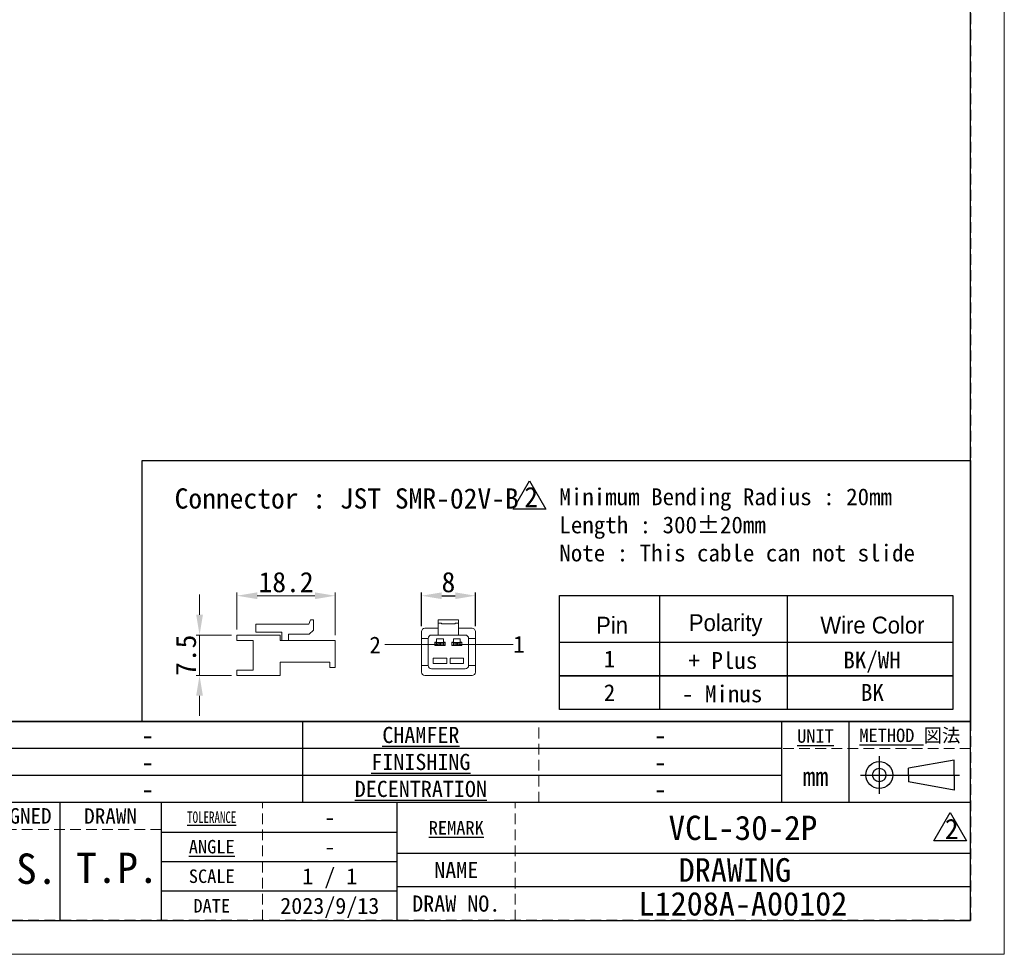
# Model space of a CAD drawing. Header units: millimetres. Extents: x -201 to 202, y 143 to 428.
# Tile 2 of 7: x 56 to 202, y 143 to 281. Entities that reach past the tile are written whole.
import ezdxf
from ezdxf.enums import TextEntityAlignment as Align

# ---------------------------------------------------------------- set-up
doc = ezdxf.new("R2010")
doc.units = ezdxf.units.MM
doc.header["$LTSCALE"] = 0.25
doc.linetypes.add('HIDDEN', pattern=[9.525, 6.35, -3.175])
doc.layers.add('CABLE 3P', color=7, linetype='Continuous', lineweight=20)
doc.layers.add('TXT1', color=5, linetype='Continuous', lineweight=20)
doc.layers.add('EMPTY LINE', color=252, linetype='Continuous', lineweight=0, plot=False)
doc.layers.add('FORM', color=7, linetype='Continuous')
doc.styles.add('(TNK)aSS', font='txt', dxfattribs={"width": 0.75, "oblique": 15, "height": 3.5})
doc.styles.get("Standard").update_dxf_attribs({"font": 'arial.ttf'})
doc.styles.add('takachi1', font='msgothic.ttc', dxfattribs={"height": 2.5})
doc.styles.add('VS Standard', font='msgothic.ttc', dxfattribs={"height": 3})
doc.styles.add('VS Standard(小)', font='msgothic.ttc', dxfattribs={"height": 2.4})
doc.dimstyles.new('TMIZO', dxfattribs={"dimscale": 0, "dimtxt": 3.5, "dimasz": 3, "dimexe": 0.5, "dimexo": 0.8, "dimgap": 0.5, "dimtad": 3, "dimtoh": 1, "dimdec": 1, "dimrnd": 0.005, "dimdsep": 46, "dimtxsty": '(TNK)aSS', "dimcen": 0, "dimclrd": 5, "dimclre": 5, "dimclrt": 5, "dimaunit": 1, "dimadec": 0, "dimazin": 2, "dimtfac": 1, "dimtdec": 1, "dimtmove": 0, "dimatfit": 3, "dimfxl": 1, "dimtzin": 0, "dimlwd": -1, "dimlwe": -1, "dimarcsym": 0})
doc.dimstyles.new('VS Standard x1', dxfattribs={"dimtxt": 3, "dimasz": 3, "dimexe": 0.5, "dimexo": 0.8, "dimgap": 0.5, "dimtad": 3, "dimrnd": 0.0001, "dimzin": 9, "dimdsep": 46, "dimtxsty": 'VS Standard', "dimcen": 0, "dimaunit": 1, "dimadec": 0, "dimazin": 2, "dimtfac": 1, "dimtmove": 0, "dimatfit": 2, "dimfxl": 1, "dimtolj": 1, "dimtzin": 0, "dimarcsym": 0})

# ---------------------------------------------------------------- blocks, each defined once
blk = doc.blocks.new('表題欄金物用_ver2.0.0')
at = {"layer": 'FORM', "color": 0}
for p, q in [((-11, 40.5), (-191, 40.5)), ((-110, 28.49), (-110, 40.5)), ((-39, 28.49), (-39, 40.49)), ((-29, 28.49), (-29, 40.49)), ((-11, 28.5), (-11, 40.5)), ((-39, 36.5), (-191, 36.5)), ((-24.54, 35.38), (-24.54, 29.78)), ((-13.42, 34.8), (-20.21, 33.59)), ((-20.21, 32.58), (-20.21, 33.59)), ((-13.42, 32.58), (-13.42, 34.8)), ((-39, 32.5), (-191, 32.5)), ((-27.34, 32.58), (-12.62, 32.58)), ((-20.21, 32.58), (-20.21, 31.57)), ((-13.42, 32.58), (-13.42, 30.35)), ((-13.42, 30.35), (-20.21, 31.57)), ((-11, 28.5), (-191, 28.5)), ((-146, 28.5), (-146, 11)), ((-131, 28.5), (-131, 11)), ((-96, 11), (-96, 28.5)), ((-11, 11), (-11, 28.5)), ((-131, 24.12), (-96, 24.12)), ((-96, 21), (-11, 21)), ((-131, 19.75), (-96, 19.75)), ((-96, 15.38), (-131, 15.38)), ((-11, 16), (-96, 16)), ((-191, 11), (-11, 11))]:
    blk.add_line(p, q, dxfattribs=at)
at = {"layer": 'FORM', "color": 0, "linetype": 'HIDDEN', "lineweight": 9}
for p, q in [((-75, 28.49), (-75, 40.49)), ((-11, 36.5), (-39, 36.5)), ((-116, 11), (-116, 28.5)), ((-78.5, 11), (-78.5, 28.5)), ((-131, 24.5), (-191, 24.5))]:
    blk.add_line(p, q, dxfattribs=at)
at = {"layer": 'FORM', "color": 0}
for radius in [2, 1]:
    blk.add_circle((-24.54, 32.58), radius, dxfattribs=at)
at = {"layer": 'FORM', "color": 0, "attachment_point": 5}
for s, insert, char_height, width, style in [('{\\LCHAMFER}   ', (-92.5, 38.5), 2.4, 35, 'VS Standard(小)'), ('{\\LMETHOD} 図法', (-20, 38.35), 2, 20, 'VS Standard'), ('{\\LUNIT}', (-34, 38.35), 2, 20, 'VS Standard'), ('{\\LFINISHING}', (-92.5, 34.5), 2.4, 35, 'VS Standard(小)'), ('mm', (-34, 32.35), 2.8, 20, 'VS Standard'), ('{\\LDECENTRATION} ', (-92.5, 30.5), 2.4, 35, 'VS Standard(小)'), ('{\\fＭＳ ゴシック|b0|i0|c128|p49;DESIGNED}', (-153.5, 26.5), 2.3, 15, 'VS Standard'), ('{\\fＭＳ ゴシック|b0|i0|c128|p49;DRAWN}', (-138.5, 26.5), 2.3, 15, 'VS Standard'), ('{\\W0.7;\\LTOLERANCE\\l }', (-123.5, 26.31), 1.7, 20, 'VS Standard(小)'), ('{\\LANGLE}', (-123.5, 21.94), 2, 14.9784, 'VS Standard(小)'), ('{\\fＭＳ ゴシック|b0|i0|c128|p49;NAME}', (-87.25, 18.5), 2.4, 15, 'VS Standard(小)'), ('SCALE', (-123.5, 17.56), 2, 15, 'VS Standard(小)'), ('{\\fＭＳ ゴシック|b0|i0|c128|p49;DRAW NO.}', (-87.25, 13.5), 2.4, 15, 'VS Standard(小)'), ('{\\fＭＳ ゴシック|b0|i0|c128|p49;DATE}', (-123.5, 13.19), 2, 15, 'VS Standard(小)')]:
    blk.add_mtext(s, dxfattribs=dict(at, insert=insert, char_height=char_height, width=width, style=style))
at = {"layer": 'FORM', "color": 0, "insert": (-87.25, 24.75), "char_height": 2, "width": 16, "attachment_point": 5, "line_spacing_factor": 0.8, "style": 'VS Standard'}
blk.add_mtext('\\pxsm0.9;{\\LREMARK}   ', dxfattribs=at)
at = {"layer": 'FORM', "color": 0}
for tag, height, style, p in [('材料', 2.8, 'VS Standard', (-133, 38.5)), ('一般面取', 2.8, 'VS Standard', (-57, 38.5)), ('処理', 2.8, 'VS Standard', (-133, 34.5)), ('仕上', 2.8, 'VS Standard', (-57, 34.5)), ('処理接点', 2.8, 'VS Standard', (-133, 30.5)), ('偏芯', 2.8, 'VS Standard', (-57, 30.5)), ('一般公差', 2.4, 'VS Standard(小)', (-106, 26.31)), ('適用（機種名）', 3.6, 'VS Standard', (-44.75, 24.75)), ('角度', 2.4, 'VS Standard(小)', (-106, 21.94)), ('NAME', 3.5, 'VS Standard', (-44.75, 18.5)), ('SCALE', 2.4, 'VS Standard(小)', (-106, 17.56)), ('DRAW_NO.', 3.5, 'VS Standard', (-44.75, 13.5)), ('DATE', 2.4, 'VS Standard(小)', (-106, 13.19))]:
    blk.add_attdef(tag, text='', height=height, dxfattribs=dict(at, style=style)).set_placement(p, align=Align.MIDDLE_CENTER)
at = {"layer": 'FORM', "color": 0, "style": 'VS Standard'}
for tag, p in [('APPROVED', (-182.5, 15.06)), ('CHECKED', (-167.5, 15.18)), ('DESIGNED', (-152.5, 15.09)), ('DRAWN', (-137.5, 15.23))]:
    blk.add_attdef(tag, text='', height=4.5, dxfattribs=at).set_placement(p, align=Align.BOTTOM_CENTER)
blk = doc.blocks.new('*D125')
at = {"layer": 'Defpoints', "color": 0}
for p in [(123.09, 195.91), (115.09, 190.58), (123.09, 190.58)]:
    blk.add_point(p, dxfattribs=at)
at = {"layer": 'TXT1', "color": 0, "lineweight": -2}
for p, q in [((115.09, 191.38), (115.09, 196.41)), ((118.09, 195.91), (120.09, 195.91)), ((123.09, 191.38), (123.09, 196.41))]:
    blk.add_line(p, q, dxfattribs=at)
at = {"layer": 'TXT1', "color": 0}
for points in [[(118.09, 196.41), (118.09, 195.41), (115.09, 195.91)], [(120.09, 195.41), (120.09, 196.41), (123.09, 195.91)]]:
    blk.add_solid(points, dxfattribs=at)
at = {"layer": 'TXT1', "color": 0, "insert": (119.09, 197.91), "char_height": 3, "attachment_point": 5, "style": 'VS Standard'}
blk.add_mtext('\\A1;8', dxfattribs=at)
blk = doc.blocks.new('*D126')
at = {"layer": 'Defpoints', "color": 0}
for p in [(102.3, 195.91), (87.74, 190.08), (102.3, 189.28)]:
    blk.add_point(p, dxfattribs=at)
at = {"layer": 'TXT1', "color": 0}
for p, q in [((87.74, 190.88), (87.74, 196.41)), ((90.74, 195.91), (99.3, 195.91)), ((102.3, 190.08), (102.3, 196.41))]:
    blk.add_line(p, q, dxfattribs=at)
for points in [[(90.74, 196.41), (90.74, 195.41), (87.74, 195.91)], [(99.3, 195.41), (99.3, 196.41), (102.3, 195.91)]]:
    blk.add_solid(points, dxfattribs=at)
at = {"layer": 'TXT1', "color": 0, "insert": (95.02, 197.91), "char_height": 3, "attachment_point": 5, "style": 'VS Standard'}
blk.add_mtext('18.2', dxfattribs=at)
blk = doc.blocks.new('*D127')
at = {"layer": 'Defpoints', "color": 0}
for p in [(87.74, 190.08), (82.19, 184.08), (87.74, 184.08)]:
    blk.add_point(p, dxfattribs=at)
at = {"layer": 'TXT1', "color": 0}
for p, q in [((82.19, 193.08), (82.19, 196.08)), ((86.94, 190.08), (81.69, 190.08)), ((82.19, 190.08), (82.19, 184.08)), ((86.94, 184.08), (81.69, 184.08)), ((82.19, 181.08), (82.19, 178.08))]:
    blk.add_line(p, q, dxfattribs=at)
for points in [[(81.69, 193.08), (82.69, 193.08), (82.19, 190.08)], [(82.69, 181.08), (81.69, 181.08), (82.19, 184.08)]]:
    blk.add_solid(points, dxfattribs=at)
at = {"layer": 'TXT1', "color": 0, "insert": (80.19, 187.08), "char_height": 3, "attachment_point": 5, "rotation": 90, "style": 'VS Standard'}
blk.add_mtext('7.5', dxfattribs=at)

msp = doc.modelspace()

# ---------------------------------------------------------------- linework, layer by layer
at = {"layer": 'CABLE 3P'}
for p, q in [((90.542, 190.484), (90.542, 191.684)), ((90.542, 191.684), (98.391, 191.684)), ((98.391, 191.684), (98.665, 192.334)), ((98.665, 192.334), (99.102, 192.334)), ((99.102, 190.809), (99.102, 192.334)), ((120.586, 192.334), (117.586, 192.334)), ((120.586, 192.334), (117.586, 192.334)), ((117.586, 192.334), (117.586, 192.084)), ((117.586, 192.084), (117.586, 191.584)), ((118.086, 191.834), (117.586, 191.834)), ((117.586, 191.584), (117.586, 191.084)), ((118.086, 191.834), (118.086, 191.734)), ((120.086, 191.734), (118.086, 191.734)), ((120.586, 191.834), (120.086, 191.834)), ((120.086, 191.834), (120.086, 191.734)), ((120.586, 192.334), (120.586, 192.084)), ((120.586, 192.084), (120.586, 191.584)), ((120.586, 191.584), (120.586, 191.084)), ((94.142, 190.084), (87.742, 190.084)), ((87.742, 190.084), (87.742, 189.284)), ((87.742, 190.084), (90.542, 190.084)), ((90.542, 190.484), (94.388, 190.484)), ((94.142, 190.084), (94.142, 189.284)), ((94.142, 189.284), (94.142, 190.084)), ((94.388, 190.484), (94.388, 189.284)), ((95.388, 189.284), (95.388, 190.234)), ((95.388, 190.234), (98.423, 190.234)), ((98.423, 190.234), (99.102, 190.809)), ((115.086, 190.584), (115.086, 189.584)), ((117.586, 191.084), (115.586, 191.084)), ((117.586, 190.084), (116.586, 190.084)), ((117.586, 190.084), (117.586, 191.084)), ((120.586, 190.084), (117.586, 190.084)), ((122.586, 191.084), (120.586, 191.084)), ((120.586, 190.084), (120.586, 191.084)), ((121.586, 190.084), (120.586, 190.084)), ((123.086, 189.584), (123.086, 190.584)), ((87.742, 189.284), (90.142, 189.284)), ((90.142, 184.884), (90.142, 189.284)), ((94.142, 189.284), (102.302, 189.284)), ((94.388, 189.284), (95.388, 189.284)), ((102.302, 189.284), (99.102, 189.284)), ((102.302, 189.284), (102.302, 186.084)), ((116.086, 189.584), (115.086, 189.584)), ((115.086, 189.584), (115.086, 185.584)), ((116.086, 185.584), (116.086, 189.584)), ((117.336, 189.027), (117.086, 189.027)), ((117.086, 189.027), (117.086, 188.527)), ((117.086, 188.527), (118.586, 188.527)), ((117.111, 188.577), (117.111, 188.977)), ((117.111, 188.977), (118.561, 188.977)), ((118.561, 188.577), (117.111, 188.577)), ((118.336, 189.527), (117.336, 189.527)), ((117.336, 189.527), (117.336, 189.027)), ((117.336, 188.652), (117.336, 188.902)), ((117.336, 188.902), (117.736, 188.902)), ((117.736, 188.652), (117.336, 188.652)), ((117.736, 188.902), (117.736, 188.652)), ((117.936, 188.902), (117.736, 188.902)), ((117.736, 188.652), (117.936, 188.652)), ((117.936, 188.652), (117.936, 188.902)), ((117.936, 188.902), (118.336, 188.902)), ((118.336, 188.652), (117.936, 188.652)), ((118.336, 189.027), (118.336, 189.527)), ((118.586, 189.027), (118.336, 189.027)), ((118.336, 188.902), (118.336, 188.652)), ((118.561, 188.977), (118.561, 188.577)), ((118.586, 188.527), (118.586, 189.027)), ((119.836, 189.027), (119.586, 189.027)), ((119.586, 189.027), (119.586, 188.527)), ((119.586, 188.527), (121.086, 188.527)), ((119.611, 188.577), (119.611, 188.977)), ((119.611, 188.977), (121.061, 188.977)), ((121.061, 188.577), (119.611, 188.577)), ((120.836, 189.527), (119.836, 189.527)), ((119.836, 189.527), (119.836, 189.027)), ((119.836, 188.652), (119.836, 188.902)), ((119.836, 188.902), (120.236, 188.902)), ((120.236, 188.652), (119.836, 188.652)), ((120.236, 188.902), (120.236, 188.652)), ((120.436, 188.902), (120.236, 188.902)), ((120.236, 188.652), (120.436, 188.652)), ((120.436, 188.652), (120.436, 188.902)), ((120.436, 188.902), (120.836, 188.902)), ((120.836, 188.652), (120.436, 188.652)), ((120.836, 189.027), (120.836, 189.527)), ((121.086, 189.027), (120.836, 189.027)), ((120.836, 188.902), (120.836, 188.652)), ((121.061, 188.977), (121.061, 188.577)), ((121.086, 188.527), (121.086, 189.027)), ((123.086, 189.584), (122.086, 189.584)), ((122.086, 189.584), (122.086, 185.584)), ((123.086, 185.584), (123.086, 189.584)), ((94.142, 184.084), (94.142, 186.084)), ((101.502, 186.084), (94.142, 186.084)), ((101.502, 185.284), (101.502, 186.084)), ((102.302, 186.084), (102.302, 185.284)), ((115.086, 185.584), (115.086, 184.584)), ((115.086, 185.584), (116.086, 185.584)), ((118.836, 186.641), (116.836, 186.641)), ((116.836, 186.641), (116.836, 185.841)), ((116.836, 185.841), (118.836, 185.841)), ((118.836, 185.841), (118.836, 186.641)), ((121.336, 186.641), (119.336, 186.641)), ((119.336, 186.641), (119.336, 185.841)), ((119.336, 185.841), (121.336, 185.841)), ((121.336, 185.841), (121.336, 186.641)), ((122.086, 185.584), (123.086, 185.584)), ((123.086, 184.584), (123.086, 185.584)), ((87.742, 184.084), (87.742, 184.884)), ((87.742, 184.884), (90.142, 184.884)), ((87.742, 184.084), (94.142, 184.084)), ((102.302, 185.284), (101.502, 185.284)), ((115.586, 184.084), (122.586, 184.084)), ((116.586, 185.084), (121.586, 185.084))]:
    msp.add_line(p, q, dxfattribs=at)
for centre, start, end in [((115.586, 190.584), 90, 180), ((116.586, 189.584), 90, 180), ((121.586, 189.584), 0, 90), ((122.586, 190.584), 0, 90), ((116.586, 185.584), 180, 270), ((121.586, 185.584), 270, 0), ((115.586, 184.584), 180, 270), ((122.586, 184.584), 270, 0)]:
    msp.add_arc(centre, 0.5, start, end, dxfattribs=at)
at = {"layer": 'EMPTY LINE'}
for p, q in [((201.5, 142.75), (201.5, 427.75)), ((-201.5, 142.75), (201.5, 142.75))]:
    msp.add_line(p, q, dxfattribs=at)
at = {"layer": 'FORM'}
for p, q in [((128.7, 208.75), (131.125, 212.95)), ((131.125, 212.95), (133.55, 208.75)), ((133.55, 208.75), (128.7, 208.75)), ((135.534, 195.946), (193.878, 195.946)), ((135.534, 189.038), (135.534, 195.946)), ((150.358, 195.946), (150.358, 179.038)), ((169.314, 195.946), (169.314, 179.038)), ((193.878, 195.946), (193.878, 179.038)), ((191.05, 159.55), (193.475, 163.75)), ((193.475, 163.75), (195.899, 159.55)), ((195.899, 159.55), (191.05, 159.55))]:
    msp.add_line(p, q, dxfattribs=at)
at = {"layer": 'FORM', "linetype": 'HIDDEN'}
msp.add_lwpolyline([(-196.5, 422.75), (196.5, 422.75), (196.5, 147.75), (-196.5, 147.75)], close=True, dxfattribs=at)
at = {"layer": 'FORM'}
for points in [[(-196.5, 422.75), (-196.5, 147.75), (-78.5, 147.75), (-78.5, 159.75), (16.5, 159.75), (16.5, 177.25), (196.5, 177.25), (196.5, 422.75), (-196.5, 422.75)], [(73.692, 215.938), (196.5, 215.938), (196.5, 177.25), (73.692, 177.25)]]:
    msp.add_lwpolyline(points, close=True, dxfattribs=at)
for points in [[(193.878, 184.038), (135.534, 184.038), (135.534, 189.038), (193.878, 189.038)], [(193.878, 179.038), (135.534, 179.038), (135.534, 184.038), (193.878, 184.038)]]:
    msp.add_lwpolyline(points, dxfattribs=at)
at = {"layer": 'TXT1'}
for p, q in [((117.517, 188.699), (109.67, 188.699)), ((128.682, 188.699), (120.636, 188.699))]:
    msp.add_line(p, q, dxfattribs=at)

# ---------------------------------------------------------------- block references
at = {"layer": 'FORM'}
ref = msp.add_blockref('表題欄金物用_ver2.0.0', (207.5, 136.75), dxfattribs=at)
ref.add_attrib('材料', '-', dxfattribs={"layer": 'EMPTY LINE', "color": 0, "height": 2.8, "style": 'VS Standard'}).set_placement((74.5, 175.25), align=Align.MIDDLE_CENTER)
ref.add_attrib('処理', '-', dxfattribs={"color": 0, "height": 2.8, "style": 'VS Standard'}).set_placement((74.5, 171.25), align=Align.MIDDLE_CENTER)
ref.add_attrib('処理接点', '-', dxfattribs={"color": 0, "height": 2.8, "style": 'VS Standard'}).set_placement((74.5, 167.25), align=Align.MIDDLE_CENTER)
ref.add_attrib('一般面取', '-', dxfattribs={"color": 0, "height": 2.8, "style": 'VS Standard'}).set_placement((150.5, 175.247), align=Align.MIDDLE_CENTER)
ref.add_attrib('仕上', '-', dxfattribs={"color": 0, "height": 2.8, "style": 'VS Standard'}).set_placement((150.5, 171.247), align=Align.MIDDLE_CENTER)
ref.add_attrib('偏芯', '-', dxfattribs={"color": 0, "height": 2.8, "style": 'VS Standard'}).set_placement((150.5, 167.247), align=Align.MIDDLE_CENTER)
ref.add_attrib('一般公差', '-', dxfattribs={"color": 0, "height": 2.4, "style": 'VS Standard(小)'}).set_placement((101.5, 163.062), align=Align.MIDDLE_CENTER)
ref.add_attrib('角度', '-', dxfattribs={"color": 0, "height": 2.4, "style": 'VS Standard(小)'}).set_placement((101.5, 158.688), align=Align.MIDDLE_CENTER)
ref.add_attrib('SCALE', '1 / 1', dxfattribs={"color": 0, "height": 2.4, "style": 'VS Standard(小)'}).set_placement((101.5, 154.312), align=Align.MIDDLE_CENTER)
ref.add_attrib('DATE', '2023/9/13', dxfattribs={"color": 0, "height": 2.4, "style": 'VS Standard(小)'}).set_placement((101.5, 149.938), align=Align.MIDDLE_CENTER)
ref.add_attrib('適用（機種名）', 'VCL-30-2P', dxfattribs={"color": 0, "height": 3.6, "style": 'VS Standard'}).set_placement((162.75, 161.5), align=Align.MIDDLE_CENTER)
ref.add_attrib('NAME', 'DRAWING ', dxfattribs={"color": 0, "height": 3.5, "style": 'VS Standard'}).set_placement((162.75, 155.25), align=Align.MIDDLE_CENTER)
ref.add_attrib('DRAW_NO.', 'L1208A-A00102', dxfattribs={"color": 0, "height": 3.5, "style": 'VS Standard'}).set_placement((162.75, 150.25), align=Align.MIDDLE_CENTER)
ref.add_attrib('DESIGNED', 'S.S.', dxfattribs={"color": 0, "height": 4.5, "style": 'VS Standard'}).set_placement((55, 151.841), align=Align.BOTTOM_CENTER)
ref.add_attrib('DRAWN', 'T.P.', dxfattribs={"color": 0, "height": 4.5, "style": 'VS Standard'}).set_placement((70, 151.985), align=Align.BOTTOM_CENTER)

# ---------------------------------------------------------------- texts
at = {"layer": 'FORM', "char_height": 3, "width": 2.62886, "attachment_point": 1, "style": 'VS Standard'}
for insert in [(130.328, 212.038), (192.678, 162.838)]:
    msp.add_mtext('2', dxfattribs=dict(at, insert=insert))
at = {"layer": 'TXT1', "style": 'takachi1'}
for s, p in [('2', (107.376, 187.358)), ('1', (128.682, 187.461))]:
    msp.add_text(s, height=2.5, dxfattribs=at).set_placement(p)
at = {"layer": 'TXT1', "attachment_point": 1, "style": 'VS Standard'}
for s, insert, char_height, width in [('Connector : JST SMR-02V-B', (78.495, 211.83), 3, 51.35917), ('Minimum Bending Radius : 20mm\\PLength : 300%%p20mm\\PNote : This cable can not slide\\P', (135.534, 211.83), 2.5, 57.43034)]:
    msp.add_mtext(s, dxfattribs=dict(at, insert=insert, char_height=char_height, width=width))
at = {"layer": 'TXT1', "char_height": 2.5, "attachment_point": 5}
for s, insert, width in [('\\fMS PGothic|b0|i0|c128|p50;Pin', (143.341, 191.538), 10), ('\\fMS PGothic|b0|i0|c128|p50;Polarity', (160.184, 191.538), 35), ('\\fMS PGothic|b0|i0|c128|p50;Wire Color', (181.947, 191.538), 40), ('\\fＭＳ ゴシック|b0|i0;1', (142.97, 186.538), 10), ('\\fMS Gothic|b0|i0|c128|p49;+ Plus', (159.784, 186.292), 35), ('\\fMS Gothic|b0|i0|c128|p49;BK/WH', (181.894, 186.078), 40), ('\\fＭＳ ゴシック|b0|i0;2', (142.97, 181.538), 10), ('\\fMS Gothic|b0|i0|c128|p49;- Minus', (159.674, 181.34), 35), ('\\fMS Gothic|b0|i0|c128|p49;BK', (181.947, 181.576), 40)]:
    msp.add_mtext(s, dxfattribs=dict(at, insert=insert, width=width))

# ---------------------------------------------------------------- dimensions: what is measured, and where the dimension line sits
at = {"layer": 'TXT1'}
dim = msp.add_linear_dim(base=(102.302, 195.91), p1=(87.742, 190.084), p2=(102.302, 189.284), dimstyle='TMIZO', override={"dimscale": 1, "dimtoh": 0, "dimlfac": 1.25, "dimtxsty": 'VS Standard', "dimclrd": 0, "dimclre": 0, "dimclrt": 0}, dxfattribs=at)
dim.commit()
dim.dimension.update_dxf_attribs({"geometry": '*D126', "text_midpoint": (95.022, 197.91)})
dim = msp.add_linear_dim(base=(123.086, 195.91), p1=(115.086, 190.584), p2=(123.086, 190.584), dimstyle='VS Standard x1', dxfattribs=at)
dim.commit()
dim.dimension.update_dxf_attribs({"geometry": '*D125', "text_midpoint": (119.086, 197.91)})
dim = msp.add_linear_dim(base=(82.192, 184.084), p1=(87.742, 190.084), p2=(87.742, 184.084), angle=90, dimstyle='TMIZO', override={"dimscale": 1, "dimtoh": 0, "dimlfac": 1.25, "dimtxsty": 'VS Standard', "dimclrd": 0, "dimclre": 0, "dimclrt": 0}, dxfattribs=at)
dim.commit()
dim.dimension.update_dxf_attribs({"geometry": '*D127', "text_midpoint": (82.192, 187.084), "dimtype": 160})

doc.saveas('drawing.dxf')
